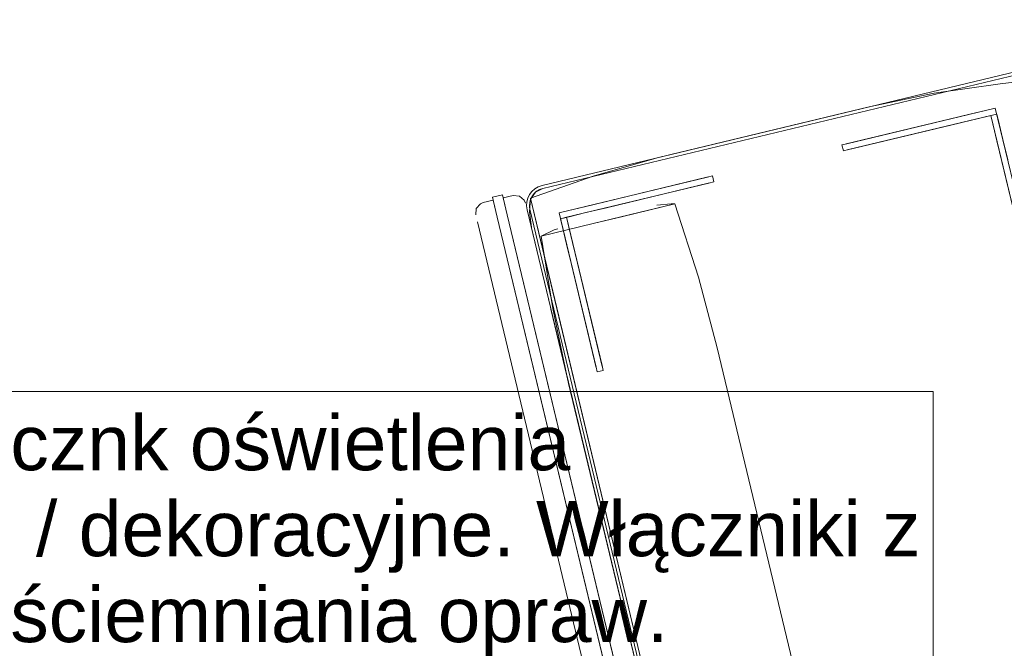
# Model space of a CAD drawing. Header units: centimetres. Extents: x -1109 to 217, y 2044 to 2913.
# Tile 17 of 36: x -619 to -522, y 2405 to 2466. Entities that reach past the tile are written whole.
import ezdxf

# ---------------------------------------------------------------- set-up
doc = ezdxf.new("R2010")
doc.units = ezdxf.units.CM
for name, color, linetype, lineweight in [('Meble-1', 9, 'Continuous', 18), ('Notatki tekstowe', 130, 'Continuous', 9), ('Notatki tekstowe-1', 7, 'Continuous', 9)]:
    doc.layers.add(name, color=color, linetype=linetype, lineweight=lineweight)
doc.styles.add('Arial', font='arial.ttf', dxfattribs={"height": 5.4})

# ---------------------------------------------------------------- blocks, each defined once
blk = doc.blocks.new('F03999_EN_Anderson-Sofa_2019 - Grey Velvet-874359-Wytyczne elektryczne')
at = {"layer": 'Meble-1'}
for p, q in [((75, -2), (75, -95)), ((77, -2), (77, -95)), ((77, -95), (77, -2)), ((77, -2), (77, -95)), ((77, -95), (77, -2)), ((78, -95), (78, -2)), ((78, -2), (78, -95)), ((78, -2), (78, -95)), ((78, -95), (78, -2)), ((80, -95), (80, -2)), ((74.7, -95), (74.7, -7)), ((74.7, -7), (74.7, -95)), ((74.7, -95), (74.7, -7)), ((75, -95), (75, -7)), ((75, -7), (75, -95)), ((74.403, -13), (74.403, -89)), ((74.403, -85), (74.403, -17)), ((75, -85), (75, -17)), ((60, -40.5), (60, -77.5)), ((75, -77.5), (75, -40.5)), ((72, -77.939), (71.4, -77.939)), ((71.4, -77.939), (71.4, -78.439)), ((72, -78.439), (72, -77.939)), ((28, -94), (28, -78.439)), ((28.6, -88.766), (28.6, -78.361)), ((28.6, -78.439), (28.6, -93.4)), ((71.4, -78.361), (71.4, -88.766)), ((71.4, -93.4), (71.4, -78.439)), ((72, -88.766), (72, -78.361)), ((72, -78.439), (72, -94)), ((74.403, -85), (74.403, -96.033)), ((28, -90.845), (28, -88.766)), ((28.6, -88.766), (28.6, -90.845)), ((71.4, -90.845), (71.4, -88.766)), ((72, -88.766), (72, -90.845)), ((74.403, -89), (74.403, -96.033)), ((28, -90.845), (28, -92.406)), ((28.6, -92.406), (28.6, -90.845)), ((71.4, -90.845), (71.4, -92.406)), ((72, -92.406), (72, -90.845)), ((28, -92.406), (28, -93.4)), ((28.6, -93.4), (28.6, -92.406)), ((60.753, -92.185), (69, -92.185)), ((60.753, -92.185), (66, -92.185)), ((66, -92.185), (69, -92.185)), ((69, -92.185), (74.247, -92.185)), ((69, -92.185), (74.247, -92.185)), ((71.4, -92.406), (71.4, -93.4)), ((72, -93.4), (72, -92.406)), ((28.6, -93.4), (28, -93.4)), ((28.994, -93.4), (28, -93.4)), ((42.961, -93.4), (28.6, -93.4)), ((30.555, -93.4), (28.994, -93.4)), ((30.555, -93.4), (32.634, -93.4)), ((43.039, -93.4), (32.634, -93.4)), ((43.461, -93.4), (42.961, -93.4)), ((43.461, -94), (43.461, -93.4)), ((56.539, -93.4), (56.539, -94)), ((57.039, -93.4), (56.539, -93.4)), ((67.366, -93.4), (56.961, -93.4)), ((71.4, -93.4), (57.039, -93.4)), ((67.366, -93.4), (69.445, -93.4)), ((71.006, -93.4), (69.445, -93.4)), ((72, -93.4), (71.006, -93.4)), ((72, -93.4), (71.4, -93.4)), ((28, -94), (28.994, -94)), ((28, -94), (42.961, -94)), ((28.994, -94), (30.555, -94)), ((32.634, -94), (30.555, -94)), ((32.634, -94), (43.039, -94)), ((42.961, -94), (43.461, -94)), ((56.539, -94), (57.039, -94)), ((56.961, -94), (67.366, -94)), ((57.039, -94), (72, -94)), ((69.445, -94), (67.366, -94)), ((69.445, -94), (71.006, -94)), ((71.006, -94), (72, -94)), ((77, -97), (77, -95)), ((77, -97), (77, -95)), ((77, -95), (77, -96.7)), ((77, -95), (77, -96.7)), ((78, -95), (78, -97)), ((78, -95), (78, -97)), ((78, -96.7), (78, -95)), ((78, -96.7), (78, -95)), ((-23, -96.7), (73, -96.7)), ((73, -96.7), (-23, -96.7)), ((-23, -96.7), (73, -96.7)), ((-23, -97), (73, -97)), ((73, -97), (-23, -97)), ((40, -97), (60, -97)), ((76, -96.7), (77, -96.7)), ((77, -97), (78, -97)), ((78, -96.7), (79, -96.7))]:
    blk.add_line(p, q, dxfattribs=at)
at = {"layer": 'Meble-1', "flags": 128}
for points in [[(60.753, -92.185), (60.179, -84.674), (60, -77.5)], [(75, -77.5), (74.802, -85.031), (74.247, -92.185)], [(62.5, -92.5), (61.112, -92.304), (60.753, -92.185)], [(74.247, -92.185), (72.878, -92.486), (72.5, -92.5)], [(75, -93), (74.803, -94.764), (74.403, -96.033)], [(73, -96.7), (73.789, -96.506), (74.397, -95.968), (74.687, -95.21), (74.7, -95)], [(40, -97), (33.475, -96.802), (26.973, -96.21), (25.597, -96.033)], [(74.403, -96.033), (67.909, -96.709), (61.387, -96.991), (60, -97)], [(76, -96.7), (75.412, -96.509), (75.049, -96.008), (75, -95.7)], [(80, -95.7), (79.809, -96.288), (79.308, -96.651), (79, -96.7)]]:
    blk.add_lwpolyline(points, dxfattribs=at)
at = {"layer": 'Meble-1'}
for radius, end in [(2, 360), (2, 360), (1.7, 0), (1.7, 360)]:
    blk.add_arc((73, -95), radius, 270, end, dxfattribs=at)

msp = doc.modelspace()

# ---------------------------------------------------------------- linework, layer by layer
at = {"layer": 'Notatki tekstowe', "flags": 128}
msp.add_lwpolyline([(-663.47, 2429.795), (-529.278, 2429.795), (-529.278, 2402.975), (-663.47, 2402.975)], close=True, dxfattribs=at)

# ---------------------------------------------------------------- block references
at = {"layer": 'Meble-1', "rotation": 193.4948863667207}
msp.add_blockref('F03999_EN_Anderson-Sofa_2019 - Grey Velvet-874359-Wytyczne elektryczne', (-474.027, 2372.719), dxfattribs=at)

# ---------------------------------------------------------------- texts
at = {"layer": 'Notatki tekstowe-1', "insert": (-662.57, 2427.466), "char_height": 5.4, "width": 132.36, "attachment_point": 1, "line_spacing_factor": 0.936439, "style": 'Arial'}
msp.add_mtext('\\pxt7.05556,14.11111,21.16667,28.22222,35.27778,42.33333,49.38889,56.44444,63.5,70.55556,77.61111,84.66667,91.72222,98.77778,105.83333,112.88889,119.94444,127,134.05556,141.11111,148.16667,155.22222,162.27778,169.33333,176.38889,183.44444,190.5,197.55556,204.61111,211.66667,218.72222,225.77778;{2x Nowe włącznk oświetlenia \\Pgłówne (A,B) / dekoracyjne. Włączniki z możliwością ściemniania opraw.}', dxfattribs=at)

doc.saveas('drawing.dxf')
